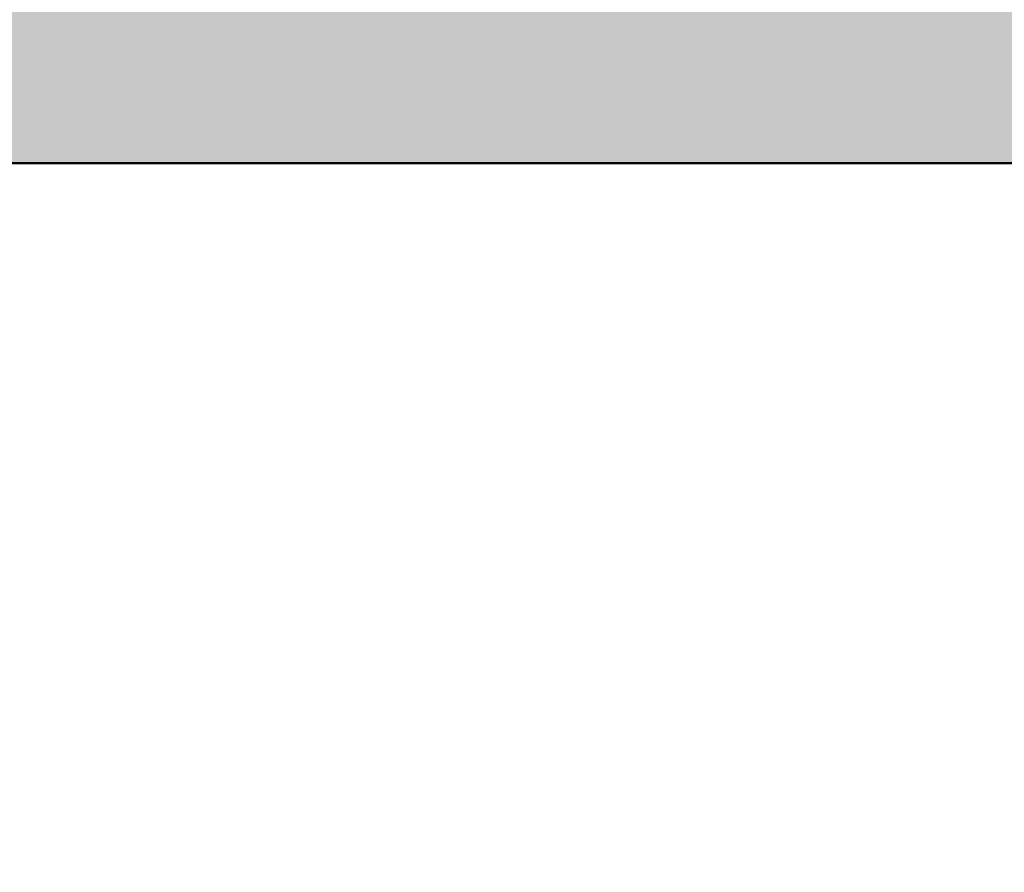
# Model space of a CAD drawing. Header units: millimetres. Extents: x -25478 to 4005, y -8416 to 11348.
# Tile 185 of 256: x -8385 to -7248, y 2361 to 3346. Entities that reach past the tile are written whole.
import ezdxf

# ---------------------------------------------------------------- set-up
doc = ezdxf.new("R2010")
doc.units = ezdxf.units.MM
doc.header["$MEASUREMENT"] = 0
doc.linetypes.add('Wipeout_Contour', pattern=[1000, 0, -1000])
for name, color, linetype in [('POHLED ZÁPADNÍ_1_Konstrukce - nosné', 7, 'Continuous'), ('POHLED ZÁPADNÍ_1_Nové_Výplně - Povrchové', 7, 'Continuous'), ('POHLED ZÁPADNÍ_1_Výplně – Řezové', 7, 'Continuous')]:
    doc.layers.add(name, color=color, linetype=linetype)

msp = doc.modelspace()

# ---------------------------------------------------------------- wipeouts: each hides what was drawn before it
at = {"color": 254, "linetype": 'Wipeout_Contour', "lineweight": 0, "ltscale": 77769.951966}
msp.add_wipeout([(-10531.2, 2580), (-10531.2, 530), (-10530.7, 530), (-10530.7, 380), (-6348.5, 380), (-6348.5, 3180), (-10530.7, 3180), (-10530.7, 2580)], dxfattribs=at).dxf.layer = 'POHLED ZÁPADNÍ_1_Nové_Výplně - Povrchové'

# ---------------------------------------------------------------- next in the draw order: hatches: boundary and pattern name
at = {"layer": 'POHLED ZÁPADNÍ_1_Výplně – Řezové', "linetype": 'Continuous', "lineweight": 13}
msp.add_hatch(color=254, dxfattribs=at).paths.add_polyline_path([(-10980.7, 3180), (-2556, 3180), (-2556, 3480), (-10980.7, 3480)])

# ---------------------------------------------------------------- next in the draw order: linework, layer by layer
at = {"layer": 'POHLED ZÁPADNÍ_1_Konstrukce - nosné', "color": 7, "linetype": 'Continuous', "lineweight": 50}
msp.add_line((-6347.9, 3180), (-10530.7, 3180), dxfattribs=at)

doc.saveas('drawing.dxf')
